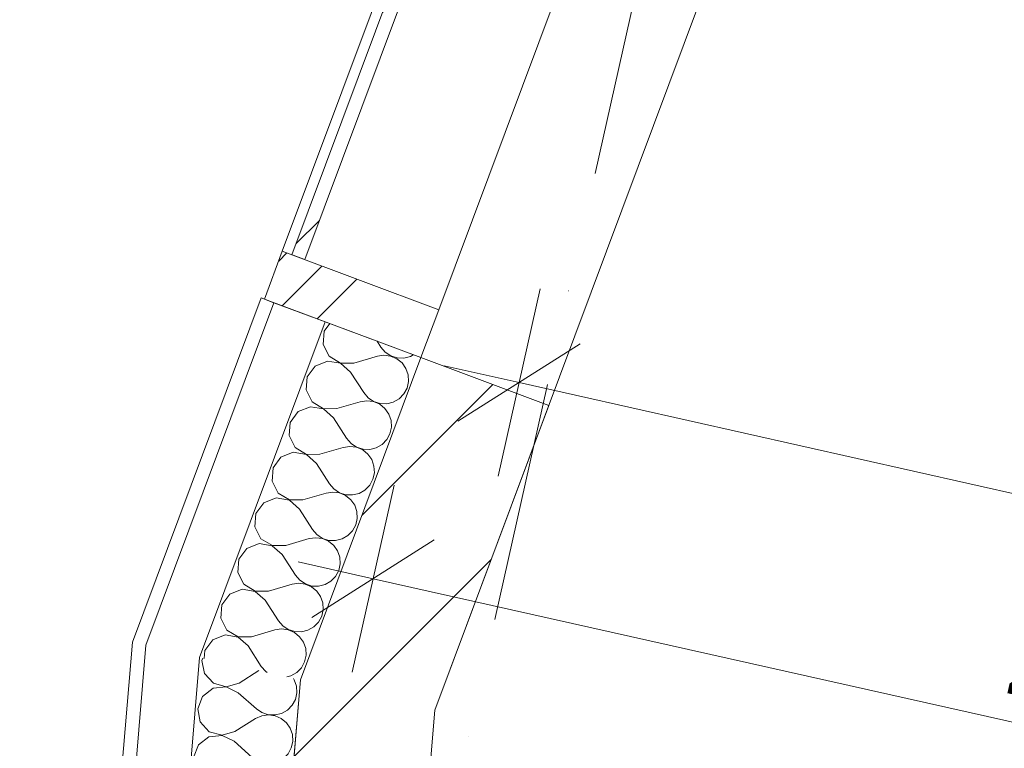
# Model space of a CAD drawing. Header units: millimetres. Extents: x -7213913 to -6937159, y 6128912 to 6404062.
# Tile 146 of 208: x -7200813 to -7199369, y 6189138 to 6190206. Entities that reach past the tile are written whole.
import ezdxf
from ezdxf.enums import TextEntityAlignment as Align

# ---------------------------------------------------------------- set-up
doc = ezdxf.new("R2010")
doc.units = ezdxf.units.MM
doc.header["$MEASUREMENT"] = 0
doc.set_wipeout_variables(frame=1)
doc.linetypes.add('Wipeout_Contour', pattern=[1000, 0, -1000])
doc.linetypes.add('Штрихпунктирная', pattern=[670.277762, 352.777767, -176.388884, 0, -141.111112])
for name, color, linetype in [('S - квартира_помещение.АР', 7, 'Continuous'), ('АР-Стены_внешние_.АР', 7, 'Continuous'), ('АР-Стены_Наружные ВИТРАЖ', 7, 'Continuous'), ('АР-Стены_Перегородки_межквартирные_200.АР', 7, 'Continuous'), ('АР-Чертеж-Оси_Осевые размеры.АР', 7, 'Continuous'), ('АР-Чертеж-Размеры.АР', 7, 'Continuous')]:
    doc.layers.add(name, color=color, linetype=linetype)
for name, color, linetype, lineweight in [('S - квартира_помещение.АР_Ном._пера__2', 8, 'Continuous', 15), ('АР-Стены_внешние_.АР_Ном._пера__1', 7, 'Continuous', 0), ('АР-Стены_Наружные ВИТРАЖ_Ном._пера__120', 7, 'Continuous', 0), ('АР-Стены_Перегородки_межквартирные_200.АР_Ном._пера__1', 7, 'Continuous', 15), ('АР-Чертеж-Оси_Осевые размеры.АР_Ном._пера__120', 7, 'Continuous', 0), ('АР-Чертеж-Размеры.АР_Ном._пера__1', 7, 'Continuous', 0), ('Паспорта Зон Archicad_Ном._пера__1', 7, 'Continuous', 0)]:
    doc.layers.add(name, color=color, linetype=linetype, lineweight=lineweight)
doc.styles.add('РЎР“Р•РќР•Р\xa0Р\x98Р\xa0_РЎРўР\x98Р›Р¬_1', font='txt')
doc.styles.add('РЎР“Р•РќР•Р\xa0Р\x98Р\xa0_РЎРўР\x98Р›Р¬_2', font='calibri.ttf')
doc.styles.add('РЎР“Р•РќР•Р\xa0Р\x98Р\xa0_РЎРўР\x98Р›Р¬_3', font='GOST_Common.ttf')
doc.styles.add('РЎР“Р•РќР•Р\xa0Р\x98Р\xa0_РЎРўР\x98Р›Р¬_7', font='isocpeur.ttf')
doc.dimstyles.new('СГЕНЕРИР_СТИЛЬ__3', dxfattribs={"dimtxt": 200, "dimasz": 142.5, "dimexe": 0.18, "dimexo": 0.0625, "dimgap": 0, "dimtad": 1, "dimdec": 0, "dimzin": 0, "dimdsep": 46, "dimtxsty": 'РЎР“Р•РќР•Р\xa0Р\x98Р\xa0_РЎРўР\x98Р›Р¬_3', "dimblk": 'ARROWHEAD_6', "dimblk1": 'ARROWHEAD_6', "dimblk2": 'ARROWHEAD_6', "dimcen": 0.09, "dimse1": 1, "dimse2": 1, "dimclrd": 7, "dimclre": 7, "dimclrt": 7, "dimazin": 0, "dimtfac": 1, "dimtdec": 4, "dimtmove": 0, "dimatfit": 3, "dimfxl": 1, "dimtolj": 1, "dimtzin": 0, "dimarcsym": 0})
pattern_1 = [(45, (-6566190.34, 6562677.8), (-176.776695, 176.776695), []), (45, (-6566225.7, 6562713.15), (-176.776695, 176.776695), []), (45, (-6566261.05, 6562748.5), (-176.776695, 176.776695), [])]
pattern_2 = [(45, (-6566190.34, 6562677.8), (-127.279217, 127.279217), [])]

# ---------------------------------------------------------------- blocks, each defined once
blk = doc.blocks.new('Жилая комната_1_40_1', base_point=(-7198213.2, 6189654.1))
at = {"layer": 'S - квартира_помещение.АР_Ном._пера__2', "color": 8, "linetype": 'Continuous', "lineweight": 15, "flags": 128}
blk.add_lwpolyline([(-7200213.5, 6189082.8), (-7197916.5, 6188566.9), (-7197938.4, 6188469.4), (-7196751.3, 6188202.7), (-7195775.1, 6187983.5), (-7195638.1, 6188593.3), (-7196136.6, 6188705.2), (-7196114.7, 6188802.8), (-7195616.2, 6188690.9), (-7194260.8, 6188386.4), (-7193614.4, 6191264.8), (-7194189.2, 6191393.9), (-7198979.5, 6192469.7), (-7199037.2, 6192315.4), (-7200204.2, 6189193.9)], close=True, dxfattribs=at)
at = {"layer": 'Паспорта Зон Archicad_Ном._пера__1', "color": 7, "lineweight": 0, "style": 'РЎР“Р•РќР•Р\xa0Р\x98Р\xa0_РЎРўР\x98Р›Р¬_1'}
blk.add_attdef('ROOM_NUMBER', text='', height=250, rotation=347.3417, dxfattribs=at).set_placement((-7197686.8, 6190710), align=Align.MIDDLE_CENTER)
at = {"layer": 'Паспорта Зон Archicad_Ном._пера__1', "color": 7, "lineweight": 0, "style": 'РЎР“Р•РќР•Р\xa0Р\x98Р\xa0_РЎРўР\x98Р›Р¬_2'}
blk.add_attdef('ROOM_AREA', text='', height=200, rotation=347.3417, dxfattribs=at).set_placement((-7196379, 6188283), align=Align.MIDDLE_RIGHT)
blk = doc.blocks.new('Навесная Стена_14_1', base_point=(-6566190.3, 6562677.8))
at = {"layer": 'АР-Стены_Наружные ВИТРАЖ_Ном._пера__120', "color": 7, "linetype": 'Continuous', "lineweight": 0, "flags": 128}
for points in [[(-7200427.7, 6189866.8), (-7199817.3, 6191499.4)], [(-7200198.2, 6189781), (-7199587.8, 6191413.6)]]:
    blk.add_lwpolyline(points, dxfattribs=at)
at = {"color": 254, "linetype": 'Wipeout_Contour', "lineweight": 0, "ltscale": 37982285.59662741}
blk.add_wipeout([(-7199803.3, 6191494.1), (-7200413.6, 6189861.5), (-7200394.9, 6189854.5), (-7199784.5, 6191487.1)], dxfattribs=at).dxf.layer = 'АР-Стены_Наружные ВИТРАЖ'
at = {"layer": 'АР-Стены_Наружные ВИТРАЖ', "linetype": 'Continuous', "lineweight": 0, "true_color": 0x000000}
h = blk.add_hatch(dxfattribs=at)
h.set_pattern_fill('АЛЮМИНИЙ_0001', color=18, style=0, pattern_type=2)
h.set_pattern_definition(pattern_1)
h.paths.add_polyline_path([(-7199803.3, 6191494.1), (-7200413.6, 6189861.5), (-7200394.9, 6189854.5), (-7199784.5, 6191487.1)])
at = {"layer": 'АР-Стены_Наружные ВИТРАЖ_Ном._пера__120', "color": 7, "linetype": 'Continuous', "lineweight": 0, "flags": 128}
blk.add_lwpolyline([(-7199803.3, 6191494.1), (-7199784.5, 6191487.1), (-7200394.9, 6189854.5), (-7200413.6, 6189861.5)], close=True, dxfattribs=at)
at = {"color": 254, "linetype": 'Wipeout_Contour', "lineweight": 0, "ltscale": 37980664.66471867}
blk.add_wipeout([(-7200453.9, 6189796.5), (-7200224.5, 6189710.8), (-7200198.2, 6189781), (-7200427.7, 6189866.8)], dxfattribs=at).dxf.layer = 'АР-Стены_Наружные ВИТРАЖ'
at = {"layer": 'АР-Стены_Наружные ВИТРАЖ', "linetype": 'Continuous', "lineweight": 0, "true_color": 0x000000}
h = blk.add_hatch(dxfattribs=at)
h.set_pattern_fill('АЛЮМИНИЙ_0001', color=18, style=0, pattern_type=2)
h.set_pattern_definition(pattern_1)
h.paths.add_polyline_path([(-7200453.9, 6189796.5), (-7200224.5, 6189710.8), (-7200198.2, 6189781), (-7200427.7, 6189866.8)])
at = {"layer": 'АР-Стены_Наружные ВИТРАЖ_Ном._пера__120', "color": 7, "linetype": 'Continuous', "lineweight": 0, "flags": 128}
blk.add_lwpolyline([(-7200453.9, 6189796.5), (-7200427.7, 6189866.8), (-7200198.2, 6189781), (-7200224.5, 6189710.8)], close=True, dxfattribs=at)
blk = doc.blocks.new('Стена_160_1', base_point=(-7200130.8, 6189675.7))
at = {"layer": 'АР-Стены_Перегородки_межквартирные_200.АР', "linetype": 'Continuous', "lineweight": 0, "true_color": 0x000000}
h = blk.add_hatch(dxfattribs=at)
h.set_pattern_fill('БЛОКИ_БЕТОННЫЕ_ЭФФЕКТИВН_78', color=18, style=0, pattern_type=2)
h.set_pattern_definition(pattern_2)
h.paths.add_polyline_path([(-7200224.5, 6189710.8), (-7200401.1, 6189238.1), (-7200204.2, 6189193.9), (-7200037.1, 6189640.7)])
at = {"layer": 'АР-Стены_Перегородки_межквартирные_200.АР_Ном._пера__1', "color": 7, "linetype": 'Continuous', "lineweight": 15, "flags": 128}
for points in [[(-7200224.5, 6189710.8), (-7200401.1, 6189238.1)], [(-7200037.1, 6189640.7), (-7200224.5, 6189710.8)], [(-7200204.2, 6189193.9), (-7200037.1, 6189640.7)]]:
    blk.add_lwpolyline(points, dxfattribs=at)
blk = doc.blocks.new('Стена_161_1', base_point=(-7200302.7, 6189216))
at = {"layer": 'АР-Стены_Перегородки_межквартирные_200.АР', "linetype": 'Continuous', "lineweight": 0, "true_color": 0x000000}
h = blk.add_hatch(dxfattribs=at)
h.set_pattern_fill('БЛОКИ_БЕТОННЫЕ_ЭФФЕКТИВН_78', color=18, style=0, pattern_type=2)
h.set_pattern_definition(pattern_2)
h.paths.add_polyline_path([(-7200401.1, 6189238.1), (-7200410.5, 6189127.1), (-7200213.5, 6189082.8), (-7200204.2, 6189193.9)])
at = {"layer": 'АР-Стены_Перегородки_межквартирные_200.АР_Ном._пера__1', "color": 7, "linetype": 'Continuous', "lineweight": 15, "flags": 128}
for points in [[(-7200401.1, 6189238.1), (-7200410.5, 6189127.1)], [(-7200213.5, 6189082.8), (-7200204.2, 6189193.9)], [(-7200410.5, 6189127.1), (-7200213.5, 6189082.8)]]:
    blk.add_lwpolyline(points, dxfattribs=at)
blk = doc.blocks.new('*X696', base_point=(-6566190.3, 6562677.8))
at = {"layer": 'АР-Стены_внешние_.АР_Ном._пера__1', "color": 7, "linetype": 'Continuous', "lineweight": 0}
for p, q in [((-7200366.2, 6189749.7), (-7200367.8, 6189730.3)), ((-7200358.1, 6189760.7), (-7200366.2, 6189749.7)), ((-7200367.8, 6189730.3), (-7200358.9, 6189712.9)), ((-7200288.8, 6189734.8), (-7200283.4, 6189726.4)), ((-7200283.4, 6189726.4), (-7200277, 6189718.9)), ((-7200358.9, 6189712.9), (-7200342.2, 6189702.8)), ((-7200322.7, 6189702.9), (-7200288.4, 6189713)), ((-7200278.7, 6189714.5), (-7200288.4, 6189713)), ((-7200268.9, 6189713.2), (-7200278.7, 6189714.5)), ((-7200277, 6189718.9), (-7200268.8, 6189713.5)), ((-7200259.9, 6189709.3), (-7200268.9, 6189713.2)), ((-7200268.8, 6189713.5), (-7200259.4, 6189710.5)), ((-7200252.2, 6189703.1), (-7200259.9, 6189709.3)), ((-7200259.4, 6189710.5), (-7200249.6, 6189710.1)), ((-7200249.6, 6189710.1), (-7200240, 6189712.5)), ((-7200240, 6189712.5), (-7200235.7, 6189715)), ((-7200379.7, 6189698.5), (-7200391.2, 6189682.8)), ((-7200361.5, 6189705.8), (-7200379.7, 6189698.5)), ((-7200342.3, 6189702.5), (-7200361.5, 6189705.8)), ((-7200327.7, 6189689.6), (-7200342.3, 6189702.5)), ((-7200342.2, 6189702.8), (-7200322.7, 6189702.9)), ((-7200246.6, 6189695), (-7200252.2, 6189703.1)), ((-7200243.3, 6189685.7), (-7200246.6, 6189695)), ((-7200391.2, 6189682.8), (-7200392.8, 6189663.4)), ((-7200327.7, 6189689.6), (-7200308.4, 6189659.5)), ((-7200242.8, 6189675.9), (-7200243.3, 6189685.7)), ((-7200392.8, 6189663.4), (-7200383.9, 6189646)), ((-7200249.6, 6189657.6), (-7200244.9, 6189666.2)), ((-7200244.9, 6189666.2), (-7200242.8, 6189675.9)), ((-7200308.4, 6189659.5), (-7200302, 6189652)), ((-7200302, 6189652), (-7200293.8, 6189646.5)), ((-7200265, 6189645.6), (-7200256.5, 6189650.5)), ((-7200256.5, 6189650.5), (-7200249.6, 6189657.6)), ((-7200386.6, 6189638.9), (-7200404.7, 6189631.6)), ((-7200367.3, 6189635.6), (-7200386.6, 6189638.9)), ((-7200383.9, 6189646), (-7200367.2, 6189635.9)), ((-7200352.7, 6189622.7), (-7200367.3, 6189635.6)), ((-7200367.2, 6189635.9), (-7200347.7, 6189636)), ((-7200347.7, 6189636), (-7200313.4, 6189646.1)), ((-7200303.7, 6189647.6), (-7200313.4, 6189646.1)), ((-7200293.9, 6189646.3), (-7200303.7, 6189647.6)), ((-7200284.9, 6189642.4), (-7200293.9, 6189646.3)), ((-7200293.8, 6189646.5), (-7200284.4, 6189643.5)), ((-7200277.2, 6189636.2), (-7200284.9, 6189642.4)), ((-7200284.4, 6189643.5), (-7200274.6, 6189643.2)), ((-7200271.6, 6189628.1), (-7200277.2, 6189636.2)), ((-7200274.6, 6189643.2), (-7200265, 6189645.6)), ((-7200404.7, 6189631.6), (-7200416.2, 6189615.9)), ((-7200352.7, 6189622.7), (-7200333.5, 6189592.6)), ((-7200268.3, 6189618.8), (-7200271.6, 6189628.1)), ((-7200416.2, 6189615.9), (-7200417.8, 6189596.4)), ((-7200269.9, 6189599.3), (-7200267.8, 6189608.9)), ((-7200267.8, 6189608.9), (-7200268.3, 6189618.8)), ((-7200417.8, 6189596.4), (-7200408.9, 6189579.1)), ((-7200333.5, 6189592.6), (-7200327, 6189585.1)), ((-7200274.6, 6189590.7), (-7200269.9, 6189599.3)), ((-7200408.9, 6189579.1), (-7200392.2, 6189569)), ((-7200372.7, 6189569.1), (-7200338.5, 6189579.2)), ((-7200328.7, 6189580.6), (-7200338.5, 6189579.2)), ((-7200318.9, 6189579.4), (-7200328.7, 6189580.6)), ((-7200327, 6189585.1), (-7200318.8, 6189579.6)), ((-7200309.9, 6189575.5), (-7200318.9, 6189579.4)), ((-7200318.8, 6189579.6), (-7200309.4, 6189576.6)), ((-7200309.4, 6189576.6), (-7200299.6, 6189576.3)), ((-7200299.6, 6189576.3), (-7200290, 6189578.7)), ((-7200290, 6189578.7), (-7200281.5, 6189583.6)), ((-7200281.5, 6189583.6), (-7200274.6, 6189590.7)), ((-7200429.7, 6189564.7), (-7200441.3, 6189549)), ((-7200411.6, 6189572), (-7200429.7, 6189564.7)), ((-7200392.3, 6189568.7), (-7200411.6, 6189572)), ((-7200377.7, 6189555.8), (-7200392.3, 6189568.7)), ((-7200392.2, 6189569), (-7200372.7, 6189569.1)), ((-7200302.2, 6189569.3), (-7200309.9, 6189575.5)), ((-7200296.6, 6189561.2), (-7200302.2, 6189569.3)), ((-7200441.3, 6189549), (-7200442.8, 6189529.5)), ((-7200377.7, 6189555.8), (-7200358.5, 6189525.7)), ((-7200293.4, 6189551.9), (-7200296.6, 6189561.2)), ((-7200292.8, 6189542), (-7200293.4, 6189551.9)), ((-7200294.9, 6189532.4), (-7200292.8, 6189542)), ((-7200442.8, 6189529.5), (-7200433.9, 6189512.2)), ((-7200358.5, 6189525.7), (-7200352.1, 6189518.2)), ((-7200306.5, 6189516.7), (-7200299.6, 6189523.8)), ((-7200299.6, 6189523.8), (-7200294.9, 6189532.4)), ((-7200436.6, 6189505.1), (-7200454.7, 6189497.8)), ((-7200417.4, 6189501.8), (-7200436.6, 6189505.1)), ((-7200433.9, 6189512.2), (-7200417.3, 6189502.1)), ((-7200397.7, 6189502.2), (-7200363.5, 6189512.3)), ((-7200353.7, 6189513.7), (-7200363.5, 6189512.3)), ((-7200343.9, 6189512.5), (-7200353.7, 6189513.7)), ((-7200352.1, 6189518.2), (-7200343.8, 6189512.7)), ((-7200334.9, 6189508.6), (-7200343.9, 6189512.5)), ((-7200343.8, 6189512.7), (-7200334.5, 6189509.7)), ((-7200327.3, 6189502.4), (-7200334.9, 6189508.6)), ((-7200334.5, 6189509.7), (-7200324.6, 6189509.4)), ((-7200324.6, 6189509.4), (-7200315.1, 6189511.8)), ((-7200315.1, 6189511.8), (-7200306.5, 6189516.7)), ((-7200454.7, 6189497.8), (-7200466.3, 6189482.1)), ((-7200402.7, 6189488.8), (-7200417.4, 6189501.8)), ((-7200417.3, 6189502.1), (-7200397.7, 6189502.2)), ((-7200321.6, 6189494.3), (-7200327.3, 6189502.4)), ((-7200318.4, 6189485), (-7200321.6, 6189494.3)), ((-7200466.3, 6189482.1), (-7200467.8, 6189462.6)), ((-7200402.7, 6189488.8), (-7200383.5, 6189458.8)), ((-7200317.8, 6189475.1), (-7200318.4, 6189485)), ((-7200467.8, 6189462.6), (-7200459, 6189445.3)), ((-7200324.6, 6189456.9), (-7200319.9, 6189465.5)), ((-7200319.9, 6189465.5), (-7200317.8, 6189475.1)), ((-7200378.7, 6189446.8), (-7200388.5, 6189445.4)), ((-7200383.5, 6189458.8), (-7200377.1, 6189451.3)), ((-7200369, 6189445.6), (-7200378.7, 6189446.8)), ((-7200377.1, 6189451.3), (-7200368.9, 6189445.8)), ((-7200340.1, 6189444.9), (-7200331.5, 6189449.8)), ((-7200331.5, 6189449.8), (-7200324.6, 6189456.9)), ((-7200461.6, 6189438.2), (-7200479.7, 6189430.9)), ((-7200442.4, 6189434.9), (-7200461.6, 6189438.2)), ((-7200459, 6189445.3), (-7200442.3, 6189435.1)), ((-7200427.7, 6189421.9), (-7200442.4, 6189434.9)), ((-7200442.3, 6189435.1), (-7200422.7, 6189435.3)), ((-7200422.7, 6189435.3), (-7200388.5, 6189445.4)), ((-7200359.9, 6189441.7), (-7200369, 6189445.6)), ((-7200368.9, 6189445.8), (-7200359.5, 6189442.8)), ((-7200352.3, 6189435.4), (-7200359.9, 6189441.7)), ((-7200359.5, 6189442.8), (-7200349.6, 6189442.5)), ((-7200346.6, 6189427.4), (-7200352.3, 6189435.4)), ((-7200349.6, 6189442.5), (-7200340.1, 6189444.9)), ((-7200479.7, 6189430.9), (-7200491.3, 6189415.2)), ((-7200427.7, 6189421.9), (-7200408.5, 6189391.9)), ((-7200343.4, 6189418.1), (-7200346.6, 6189427.4)), ((-7200342.8, 6189408.2), (-7200343.4, 6189418.1)), ((-7200491.3, 6189415.2), (-7200492.9, 6189395.7)), ((-7200345, 6189398.6), (-7200342.8, 6189408.2)), ((-7200492.9, 6189395.7), (-7200484, 6189378.4)), ((-7200408.5, 6189391.9), (-7200402.1, 6189384.4)), ((-7200356.5, 6189382.9), (-7200349.7, 6189389.9)), ((-7200349.7, 6189389.9), (-7200345, 6189398.6)), ((-7200484, 6189378.4), (-7200467.3, 6189368.2)), ((-7200447.8, 6189368.4), (-7200413.5, 6189378.5)), ((-7200403.7, 6189379.9), (-7200413.5, 6189378.5)), ((-7200394, 6189378.7), (-7200403.7, 6189379.9)), ((-7200402.1, 6189384.4), (-7200393.9, 6189378.9)), ((-7200384.9, 6189374.8), (-7200394, 6189378.7)), ((-7200393.9, 6189378.9), (-7200384.5, 6189375.9)), ((-7200377.3, 6189368.5), (-7200384.9, 6189374.8)), ((-7200384.5, 6189375.9), (-7200374.6, 6189375.6)), ((-7200374.6, 6189375.6), (-7200365.1, 6189378)), ((-7200365.1, 6189378), (-7200356.5, 6189382.9)), ((-7200504.7, 6189364), (-7200516.3, 6189348.3)), ((-7200486.6, 6189371.3), (-7200504.7, 6189364)), ((-7200467.4, 6189368), (-7200486.6, 6189371.3)), ((-7200452.8, 6189355), (-7200467.4, 6189368)), ((-7200467.3, 6189368.2), (-7200447.8, 6189368.4)), ((-7200371.6, 6189360.5), (-7200377.3, 6189368.5)), ((-7200368.4, 6189351.2), (-7200371.6, 6189360.5)), ((-7200516.3, 6189348.3), (-7200517.9, 6189328.8)), ((-7200452.8, 6189355), (-7200433.5, 6189325)), ((-7200367.8, 6189341.3), (-7200368.4, 6189351.2)), ((-7200374.7, 6189323), (-7200370, 6189331.7)), ((-7200370, 6189331.7), (-7200367.8, 6189341.3)), ((-7200517.9, 6189328.8), (-7200509, 6189311.4)), ((-7200433.5, 6189325), (-7200427.1, 6189317.5)), ((-7200427.1, 6189317.5), (-7200418.9, 6189312)), ((-7200381.5, 6189316), (-7200374.7, 6189323)), ((-7200511.6, 6189304.4), (-7200529.7, 6189297.1)), ((-7200492.4, 6189301.1), (-7200511.6, 6189304.4)), ((-7200509, 6189311.4), (-7200492.3, 6189301.3)), ((-7200472.8, 6189301.5), (-7200438.5, 6189311.6)), ((-7200428.8, 6189313), (-7200438.5, 6189311.6)), ((-7200419, 6189311.7), (-7200428.8, 6189313)), ((-7200409.9, 6189307.9), (-7200419, 6189311.7)), ((-7200418.9, 6189312), (-7200409.5, 6189309)), ((-7200402.3, 6189301.6), (-7200409.9, 6189307.9)), ((-7200409.5, 6189309), (-7200399.7, 6189308.7)), ((-7200399.7, 6189308.7), (-7200390.1, 6189311.1)), ((-7200390.1, 6189311.1), (-7200381.5, 6189316)), ((-7200529.7, 6189297.1), (-7200541.3, 6189281.4)), ((-7200477.8, 6189288.1), (-7200492.4, 6189301.1)), ((-7200492.3, 6189301.3), (-7200472.8, 6189301.5)), ((-7200477.8, 6189288.1), (-7200458.5, 6189258.1)), ((-7200396.6, 6189293.6), (-7200402.3, 6189301.6)), ((-7200393.4, 6189284.3), (-7200396.6, 6189293.6)), ((-7200541.3, 6189281.4), (-7200542.2, 6189269.8)), ((-7200395, 6189264.8), (-7200392.8, 6189274.4)), ((-7200392.8, 6189274.4), (-7200393.4, 6189284.3)), ((-7200399.7, 6189256.1), (-7200395, 6189264.8)), ((-7200458.5, 6189258.1), (-7200452.1, 6189250.6)), ((-7200452.1, 6189250.6), (-7200449.9, 6189249.1)), ((-7200415.1, 6189244.2), (-7200406.6, 6189249.1)), ((-7200406.6, 6189249.1), (-7200399.7, 6189256.1)), ((-7200421.2, 6189242.7), (-7200415.1, 6189244.2))]:
    blk.add_line(p, q, dxfattribs=at)
blk = doc.blocks.new('Стена_332_1', base_point=(-7200224.5, 6189710.8))
at = {"layer": 'АР-Стены_внешние_.АР_Ном._пера__1', "color": 7, "linetype": 'Continuous', "lineweight": 0}
for p, q in [((-7200439.9, 6189791.3), (-7200627.7, 6189289)), ((-7200365, 6189763.3), (-7200548.9, 6189271.3))]:
    blk.add_line(p, q, dxfattribs=at)
at = {"layer": 'АР-Стены_внешние_.АР_Ном._пера__1', "color": 7, "linetype": 'Continuous', "lineweight": 0, "flags": 128}
for points in [[(-7200458.6, 6189798.3), (-7200647.4, 6189293.4)], [(-7200458.6, 6189798.3), (-7200439.9, 6189791.3)], [(-7200439.9, 6189791.3), (-7200365, 6189763.3)], [(-7200365, 6189763.3), (-7200224.5, 6189710.8)], [(-7200401.1, 6189238.1), (-7200224.5, 6189710.8)]]:
    blk.add_lwpolyline(points, dxfattribs=at)
at = {"layer": 'АР-Стены_внешние_.АР', "color": 7, "lineweight": 0}
blk.add_blockref('*X696', (-6566190.3, 6562677.8), dxfattribs=at)
blk = doc.blocks.new('*X698', base_point=(-6566190.3, 6562677.8))
at = {"layer": 'АР-Стены_внешние_.АР_Ном._пера__1', "color": 7, "linetype": 'Continuous', "lineweight": 0}
for p, q in [((-7200544.4, 6189270.3), (-7200545.7, 6189266.9)), ((-7200545.7, 6189266.9), (-7200541.9, 6189247.7)), ((-7200541.9, 6189247.7), (-7200528.7, 6189233.4)), ((-7200491.1, 6189233.6), (-7200462.1, 6189251.8)), ((-7200528.7, 6189233.4), (-7200509.9, 6189228.2)), ((-7200509.9, 6189228.2), (-7200491.1, 6189233.6)), ((-7200410.1, 6189238.5), (-7200411.4, 6189240.5)), ((-7200406.8, 6189229.1), (-7200410.1, 6189238.5)), ((-7200529.3, 6189225.9), (-7200544.8, 6189214)), ((-7200509.9, 6189227.9), (-7200529.3, 6189225.9)), ((-7200492.3, 6189219.4), (-7200509.9, 6189227.9)), ((-7200492.3, 6189219.4), (-7200465.7, 6189195.6)), ((-7200408.5, 6189209.7), (-7200406.3, 6189219.3)), ((-7200406.3, 6189219.3), (-7200406.8, 6189229.1)), ((-7200544.8, 6189214), (-7200551.7, 6189195.7)), ((-7200413.2, 6189201), (-7200408.5, 6189209.7)), ((-7200551.7, 6189195.7), (-7200547.9, 6189176.6)), ((-7200465.7, 6189195.6), (-7200457.5, 6189190.2)), ((-7200448.1, 6189186.8), (-7200457.9, 6189185.4)), ((-7200457.5, 6189190.2), (-7200448.1, 6189187.1)), ((-7200448.1, 6189187.1), (-7200438.2, 6189186.8)), ((-7200438.3, 6189185.5), (-7200448.1, 6189186.8)), ((-7200438.2, 6189186.8), (-7200428.7, 6189189.1)), ((-7200428.7, 6189189.1), (-7200420.1, 6189194)), ((-7200420.1, 6189194), (-7200413.2, 6189201)), ((-7200547.9, 6189176.6), (-7200534.7, 6189162.2)), ((-7200497.1, 6189162.4), (-7200466.9, 6189181.4)), ((-7200457.9, 6189185.4), (-7200466.9, 6189181.4)), ((-7200429.3, 6189181.6), (-7200438.3, 6189185.5)), ((-7200421.7, 6189175.4), (-7200429.3, 6189181.6)), ((-7200416.1, 6189167.3), (-7200421.7, 6189175.4)), ((-7200534.7, 6189162.2), (-7200515.9, 6189157)), ((-7200515.9, 6189157), (-7200497.1, 6189162.4)), ((-7200412.9, 6189158), (-7200416.1, 6189167.3)), ((-7200412.3, 6189148.1), (-7200412.9, 6189158)), ((-7200535.3, 6189154.7), (-7200550.8, 6189142.8)), ((-7200515.9, 6189156.7), (-7200535.3, 6189154.7)), ((-7200498.3, 6189148.2), (-7200515.9, 6189156.7)), ((-7200498.3, 6189148.2), (-7200471.7, 6189124.5)), ((-7200414.5, 6189138.5), (-7200412.3, 6189148.1)), ((-7200550.8, 6189142.8), (-7200557.7, 6189124.5)), ((-7200426.1, 6189122.8), (-7200419.2, 6189129.9)), ((-7200419.2, 6189129.9), (-7200414.5, 6189138.5)), ((-7200557.7, 6189124.5), (-7200553.9, 6189105.4)), ((-7200471.7, 6189124.5), (-7200463.5, 6189119)), ((-7200454.1, 6189115.7), (-7200463.9, 6189114.2)), ((-7200463.5, 6189119), (-7200454.1, 6189116)), ((-7200454.1, 6189116), (-7200444.2, 6189115.6)), ((-7200444.3, 6189114.4), (-7200454.1, 6189115.7)), ((-7200444.2, 6189115.6), (-7200434.7, 6189118)), ((-7200434.7, 6189118), (-7200426.1, 6189122.8)), ((-7200553.9, 6189105.4), (-7200540.7, 6189091.1)), ((-7200503.1, 6189091.3), (-7200472.9, 6189110.2)), ((-7200463.9, 6189114.2), (-7200472.9, 6189110.2)), ((-7200435.3, 6189110.4), (-7200444.3, 6189114.4)), ((-7200427.7, 6189104.2), (-7200435.3, 6189110.4)), ((-7200422.1, 6189096.1), (-7200427.7, 6189104.2)), ((-7200540.7, 6189091.1), (-7200521.9, 6189085.8)), ((-7200521.9, 6189085.8), (-7200503.1, 6189091.3)), ((-7200418.9, 6189086.8), (-7200422.1, 6189096.1)), ((-7200418.3, 6189077), (-7200418.9, 6189086.8)), ((-7200556.8, 6189071.6), (-7200563.7, 6189053.4)), ((-7200541.3, 6189083.5), (-7200556.8, 6189071.6)), ((-7200521.9, 6189085.5), (-7200541.3, 6189083.5)), ((-7200504.3, 6189077), (-7200521.9, 6189085.5)), ((-7200504.3, 6189077), (-7200477.7, 6189053.3)), ((-7200420.5, 6189067.3), (-7200418.3, 6189077)), ((-7200432.1, 6189051.7), (-7200425.2, 6189058.7)), ((-7200425.2, 6189058.7), (-7200420.5, 6189067.3)), ((-7200563.7, 6189053.4), (-7200559.9, 6189034.2)), ((-7200469.9, 6189043.1), (-7200478.9, 6189039)), ((-7200477.7, 6189053.3), (-7200469.5, 6189047.8)), ((-7200460.1, 6189044.5), (-7200469.9, 6189043.1)), ((-7200469.5, 6189047.8), (-7200460.1, 6189044.8)), ((-7200460.1, 6189044.8), (-7200450.2, 6189044.4)), ((-7200450.3, 6189043.2), (-7200460.1, 6189044.5)), ((-7200441.3, 6189039.3), (-7200450.3, 6189043.2)), ((-7200450.2, 6189044.4), (-7200440.7, 6189046.8)), ((-7200440.7, 6189046.8), (-7200432.1, 6189051.7)), ((-7200559.9, 6189034.2), (-7200546.7, 6189019.9)), ((-7200509.1, 6189020.1), (-7200478.9, 6189039)), ((-7200433.7, 6189033), (-7200441.3, 6189039.3)), ((-7200428.1, 6189024.9), (-7200433.7, 6189033)), ((-7200527.9, 6189014.4), (-7200547.3, 6189012.4)), ((-7200546.7, 6189019.9), (-7200527.9, 6189014.7)), ((-7200527.9, 6189014.7), (-7200509.1, 6189020.1)), ((-7200510.3, 6189005.9), (-7200527.9, 6189014.4)), ((-7200424.9, 6189015.6), (-7200428.1, 6189024.9)), ((-7200424.3, 6189005.8), (-7200424.9, 6189015.6)), ((-7200562.8, 6189000.5), (-7200569.7, 6188982.2)), ((-7200547.3, 6189012.4), (-7200562.8, 6189000.5)), ((-7200510.3, 6189005.9), (-7200483.7, 6188982.1)), ((-7200426.5, 6188996.2), (-7200424.3, 6189005.8)), ((-7200438.1, 6188980.5), (-7200431.2, 6188987.5)), ((-7200431.2, 6188987.5), (-7200426.5, 6188996.2)), ((-7200569.7, 6188982.2), (-7200565.9, 6188963)), ((-7200475.9, 6188971.9), (-7200484.9, 6188967.9)), ((-7200483.7, 6188982.1), (-7200475.5, 6188976.6)), ((-7200466.1, 6188973.3), (-7200475.9, 6188971.9)), ((-7200475.5, 6188976.6), (-7200466.1, 6188973.6)), ((-7200466.1, 6188973.6), (-7200456.2, 6188973.2)), ((-7200456.3, 6188972), (-7200466.1, 6188973.3)), ((-7200447.3, 6188968.1), (-7200456.3, 6188972)), ((-7200456.2, 6188973.2), (-7200446.7, 6188975.6)), ((-7200446.7, 6188975.6), (-7200438.1, 6188980.5)), ((-7200565.9, 6188963), (-7200552.7, 6188948.7)), ((-7200515.1, 6188948.9), (-7200484.9, 6188967.9)), ((-7200439.7, 6188961.8), (-7200447.3, 6188968.1)), ((-7200434.1, 6188953.8), (-7200439.7, 6188961.8)), ((-7200533.9, 6188943.2), (-7200553.3, 6188941.2)), ((-7200552.7, 6188948.7), (-7200533.9, 6188943.5)), ((-7200533.9, 6188943.5), (-7200515.1, 6188948.9)), ((-7200516.3, 6188934.7), (-7200533.9, 6188943.2)), ((-7200430.9, 6188944.4), (-7200434.1, 6188953.8)), ((-7200430.3, 6188934.6), (-7200430.9, 6188944.4)), ((-7200568.8, 6188929.3), (-7200575.7, 6188911)), ((-7200553.3, 6188941.2), (-7200568.8, 6188929.3)), ((-7200516.3, 6188934.7), (-7200489.7, 6188910.9)), ((-7200432.5, 6188925), (-7200430.3, 6188934.6)), ((-7200444.1, 6188909.3), (-7200437.2, 6188916.3)), ((-7200437.2, 6188916.3), (-7200432.5, 6188925)), ((-7200575.7, 6188911), (-7200571.9, 6188891.9)), ((-7200481.9, 6188900.7), (-7200490.9, 6188896.7)), ((-7200489.7, 6188910.9), (-7200481.5, 6188905.5)), ((-7200472.1, 6188902.1), (-7200481.9, 6188900.7)), ((-7200481.5, 6188905.5), (-7200472.1, 6188902.4)), ((-7200472.1, 6188902.4), (-7200462.2, 6188902.1)), ((-7200462.4, 6188900.8), (-7200472.1, 6188902.1)), ((-7200453.3, 6188896.9), (-7200462.4, 6188900.8)), ((-7200462.2, 6188902.1), (-7200452.7, 6188904.4)), ((-7200452.7, 6188904.4), (-7200444.1, 6188909.3)), ((-7200571.9, 6188891.9), (-7200558.7, 6188877.5)), ((-7200521.1, 6188877.7), (-7200490.9, 6188896.7)), ((-7200445.7, 6188890.7), (-7200453.3, 6188896.9)), ((-7200440.1, 6188882.6), (-7200445.7, 6188890.7)), ((-7200559.3, 6188870), (-7200574.8, 6188858.1)), ((-7200539.9, 6188872), (-7200559.3, 6188870)), ((-7200558.7, 6188877.5), (-7200539.9, 6188872.3)), ((-7200539.9, 6188872.3), (-7200521.1, 6188877.7)), ((-7200522.3, 6188863.5), (-7200539.9, 6188872)), ((-7200436.9, 6188873.3), (-7200440.1, 6188882.6)), ((-7200436.3, 6188863.4), (-7200436.9, 6188873.3)), ((-7200574.8, 6188858.1), (-7200581.7, 6188839.8)), ((-7200522.3, 6188863.5), (-7200495.7, 6188839.8)), ((-7200438.5, 6188853.8), (-7200436.3, 6188863.4)), ((-7200450.1, 6188838.1), (-7200443.2, 6188845.2)), ((-7200443.2, 6188845.2), (-7200438.5, 6188853.8)), ((-7200581.7, 6188839.8), (-7200577.9, 6188820.7)), ((-7200487.9, 6188829.5), (-7200496.9, 6188825.5)), ((-7200495.7, 6188839.8), (-7200487.5, 6188834.3)), ((-7200478.1, 6188831), (-7200487.9, 6188829.5)), ((-7200487.5, 6188834.3), (-7200478.1, 6188831.2)), ((-7200478.1, 6188831.2), (-7200468.2, 6188830.9)), ((-7200468.4, 6188829.7), (-7200478.1, 6188831)), ((-7200459.3, 6188825.7), (-7200468.4, 6188829.7)), ((-7200468.2, 6188830.9), (-7200458.7, 6188833.3)), ((-7200458.7, 6188833.3), (-7200450.1, 6188838.1)), ((-7200577.9, 6188820.7), (-7200564.7, 6188806.3)), ((-7200527.1, 6188806.6), (-7200496.9, 6188825.5)), ((-7200451.7, 6188819.5), (-7200459.3, 6188825.7)), ((-7200446.1, 6188811.4), (-7200451.7, 6188819.5)), ((-7200442.9, 6188802.1), (-7200446.1, 6188811.4)), ((-7200565.3, 6188798.8), (-7200580.8, 6188786.9)), ((-7200545.9, 6188800.8), (-7200565.3, 6188798.8)), ((-7200564.7, 6188806.3), (-7200545.9, 6188801.1)), ((-7200545.9, 6188801.1), (-7200527.1, 6188806.6)), ((-7200528.3, 6188792.3), (-7200545.9, 6188800.8)), ((-7200442.3, 6188792.2), (-7200442.9, 6188802.1)), ((-7200580.8, 6188786.9), (-7200587.7, 6188768.7)), ((-7200528.3, 6188792.3), (-7200501.7, 6188768.6)), ((-7200449.2, 6188774), (-7200444.5, 6188782.6)), ((-7200444.5, 6188782.6), (-7200442.3, 6188792.2)), ((-7200587.7, 6188768.7), (-7200583.9, 6188749.5)), ((-7200501.7, 6188768.6), (-7200493.5, 6188763.1)), ((-7200456.1, 6188767), (-7200449.2, 6188774)), ((-7200522.7, 6188741.9), (-7200502.9, 6188754.3)), ((-7200493.9, 6188758.4), (-7200502.9, 6188754.3)), ((-7200484.1, 6188759.8), (-7200493.9, 6188758.4)), ((-7200493.5, 6188763.1), (-7200484.1, 6188760.1)), ((-7200484.1, 6188760.1), (-7200474.3, 6188759.7)), ((-7200474.4, 6188758.5), (-7200484.1, 6188759.8)), ((-7200465.3, 6188754.6), (-7200474.4, 6188758.5)), ((-7200474.3, 6188759.7), (-7200464.7, 6188762.1)), ((-7200457.7, 6188748.3), (-7200465.3, 6188754.6)), ((-7200464.7, 6188762.1), (-7200456.1, 6188767)), ((-7200583.9, 6188749.5), (-7200581.5, 6188746.9)), ((-7200452.1, 6188740.2), (-7200457.7, 6188748.3)), ((-7200450.5, 6188735.8), (-7200452.1, 6188740.2))]:
    blk.add_line(p, q, dxfattribs=at)
blk = doc.blocks.new('Стена_333_1', base_point=(-7200401.1, 6189238.1))
at = {"layer": 'АР-Стены_внешние_.АР_Ном._пера__1', "color": 7, "linetype": 'Continuous', "lineweight": 0}
for p, q in [((-7200627.7, 6189289), (-7200672.7, 6188754.6)), ((-7200548.9, 6189271.3), (-7200593, 6188747.8))]:
    blk.add_line(p, q, dxfattribs=at)
at = {"layer": 'АР-Стены_внешние_.АР_Ном._пера__1', "color": 7, "linetype": 'Continuous', "lineweight": 0, "flags": 128}
for points in [[(-7200647.4, 6189293.4), (-7200692.7, 6188756.2)], [(-7200443.5, 6188735.2), (-7200401.1, 6189238.1)], [(-7200692.7, 6188756.2), (-7200672.7, 6188754.6)], [(-7200672.7, 6188754.6), (-7200593, 6188747.8)], [(-7200593, 6188747.8), (-7200443.5, 6188735.2)]]:
    blk.add_lwpolyline(points, dxfattribs=at)
at = {"layer": 'АР-Стены_внешние_.АР', "color": 7, "lineweight": 0}
blk.add_blockref('*X698', (-6566190.3, 6562677.8), dxfattribs=at)
blk = doc.blocks.new('Стандартный Маркер Сетки[182]_1', base_point=(-7196881.6, 6203728.6))
at = {"layer": 'АР-Чертеж-Оси_Осевые размеры.АР_Ном._пера__120', "color": 7, "linetype": 'Штрихпунктирная', "lineweight": 0}
blk.add_line((-7197100.8, 6202752.9), (-7211872.8, 6136980.9), dxfattribs=at)
at = {"layer": 'АР-Чертеж-Оси_Осевые размеры.АР_Ном._пера__120', "color": 7, "lineweight": 0, "style": 'РЎР“Р•РќР•Р\xa0Р\x98Р\xa0_РЎРўР\x98Р›Р¬_7'}
blk.add_attdef('AC_MarkerText_1', text='', height=350, rotation=347.3417, dxfattribs=at).set_placement((-7212163.2, 6135688.1), align=Align.TOP_CENTER)
blk = doc.blocks.new('*D922', base_point=(-6566190.3, 6562677.8))
at = {"layer": 'АР-Чертеж-Размеры.АР_Ном._пера__1', "color": 7, "linetype": 'Continuous', "lineweight": 0, "transparency": 16777216}
for p, q in [((-7200325.5, 6189249.4), (-7200263.9, 6189523.8)), ((-7200205.1, 6189443.4), (-7200384.3, 6189329.9)), ((-7200404.5, 6189411.3), (-7200294.7, 6189386.6)), ((-7200294.7, 6189386.6), (-7197855.5, 6188838.8)), ((-7197886.3, 6188701.6), (-7197824.7, 6188976)), ((-7197945.1, 6188782.1), (-7197765.9, 6188895.5)), ((-7197855.5, 6188838.8), (-7197745.7, 6188814.1))]:
    blk.add_line(p, q, dxfattribs=at)
at = {"layer": 'АР-Чертеж-Размеры.АР_Ном._пера__1', "color": 7, "lineweight": 0, "transparency": 16777216, "insert": (-7199376.5, 6189221.4), "char_height": 200, "attachment_point": 7, "rotation": 347.3417, "style": 'РЎР“Р•РќР•Р\xa0Р\x98Р\xa0_РЎРўР\x98Р›Р¬_3'}
blk.add_mtext('\\A1;{\\pql;\\fGOST Common|b0|i0|c204|p0;\\W1.000000;2\xa0500}', dxfattribs=at)
blk = doc.blocks.new('ARROWHEAD_6')
at = {"color": 0, "linetype": 'Continuous', "lineweight": 0}
for p, q in [((-0.5, -0.5), (0.5, 0.5)), ((0, 0), (-1, 0))]:
    blk.add_line(p, q, dxfattribs=at)
blk = doc.blocks.new('*D1134', base_point=(-6566190.3, 6562677.8))
at = {"layer": 'АР-Чертеж-Размеры.АР_Ном._пера__1', "color": 7, "linetype": 'Continuous', "lineweight": 0, "transparency": 16777216}
for p, q in [((-7200049.9, 6189811.5), (-7200111.5, 6189537.1)), ((-7199991.1, 6189731), (-7200170.3, 6189617.5)), ((-7200080.7, 6189674.3), (-7200190.5, 6189698.9)), ((-7196118.8, 6188784.5), (-7200080.7, 6189674.3)), ((-7196088, 6188921.7), (-7196149.6, 6188647.3)), ((-7196208.4, 6188727.7), (-7196029.2, 6188841.2)), ((-7196009, 6188759.8), (-7196118.8, 6188784.5))]:
    blk.add_line(p, q, dxfattribs=at)
at = {"layer": 'АР-Чертеж-Размеры.АР_Ном._пера__1', "color": 7, "lineweight": 0, "transparency": 16777216, "insert": (-7198391.3, 6189335.9), "char_height": 200, "attachment_point": 7, "rotation": 347.3417, "style": 'РЎР“Р•РќР•Р\xa0Р\x98Р\xa0_РЎРўР\x98Р›Р¬_3'}
blk.add_mtext('\\A1;{\\pql;\\fGOST Common|b0|i0|c204|p0;\\W1.000000;4\xa0061}', dxfattribs=at)

msp = doc.modelspace()

# ---------------------------------------------------------------- linework, layer by layer
at = {"layer": 'S - квартира_помещение.АР', "color": 254, "linetype": 'Continuous', "lineweight": 0, "true_color": 0xffe1c4, "flags": 128}
msp.add_lwpolyline([(-7200213.5, 6189082.8), (-7197916.5, 6188566.9), (-7197938.4, 6188469.4), (-7196751.3, 6188202.7), (-7195775.1, 6187983.5), (-7195638.1, 6188593.3), (-7196136.6, 6188705.2), (-7196114.7, 6188802.8), (-7195616.2, 6188690.9), (-7194260.8, 6188386.4), (-7193614.4, 6191264.8), (-7194189.2, 6191393.9), (-7198979.5, 6192469.7), (-7199037.2, 6192315.4), (-7200204.2, 6189193.9)], close=True, dxfattribs=at)

# ---------------------------------------------------------------- block references
at = {"layer": 'S - квартира_помещение.АР', "color": 7, "linetype": 'Continuous', "lineweight": 0}
msp.add_blockref('Жилая комната_1_40_1', (-7198213.2, 6189654.1), dxfattribs=at)
at = {"layer": 'АР-Стены_внешние_.АР', "color": 7, "lineweight": 0}
msp.add_blockref('Стена_333_1', (-7200401.1, 6189238.1), dxfattribs=at)
at = {"layer": 'АР-Стены_Перегородки_межквартирные_200.АР', "color": 7, "lineweight": 0}
msp.add_blockref('Стена_161_1', (-7200302.7, 6189216), dxfattribs=at)

# ---------------------------------------------------------------- next in the draw order: block references
at = {"layer": 'АР-Стены_Наружные ВИТРАЖ', "linetype": 'Continuous', "lineweight": 0}
msp.add_blockref('Навесная Стена_14_1', (-6566190.3, 6562677.8), dxfattribs=at)

# ---------------------------------------------------------------- next in the draw order: block references
at = {"layer": 'АР-Стены_внешние_.АР', "color": 7, "lineweight": 0}
msp.add_blockref('Стена_332_1', (-7200224.5, 6189710.8), dxfattribs=at)
at = {"layer": 'АР-Стены_Перегородки_межквартирные_200.АР', "color": 7, "lineweight": 0}
msp.add_blockref('Стена_160_1', (-7200130.8, 6189675.7), dxfattribs=at)
at = {"layer": 'АР-Чертеж-Оси_Осевые размеры.АР', "color": 8, "linetype": 'Continuous', "lineweight": 15}
msp.add_blockref('Стандартный Маркер Сетки[182]_1', (-7196881.6, 6203728.6), dxfattribs=at)

# ---------------------------------------------------------------- next in the draw order: dimensions: what is measured, and where the dimension line sits
at = {"layer": 'АР-Чертеж-Размеры.АР', "color": 7, "linetype": 'Continuous', "lineweight": 0}
for base, p1, p2, angle, picture, middle in [((-7200080.7, 6189674.3), (-7196114.7, 6188802.8), (-7200213.5, 6189082.8), 167.3417, '*D1134', (-7198034.7, 6189358.2)), ((-7197855.5, 6188838.8), (-7200355.8, 6189114.8), (-7197916.5, 6188566.9), 347.3417, '*D922', (-7199019.9, 6189243.8))]:
    dim = msp.add_linear_dim(base=base, p1=p1, p2=p2, angle=angle, dimstyle='СГЕНЕРИР_СТИЛЬ__3', dxfattribs=at)
    dim.commit()
    dim.dimension.update_dxf_attribs({"geometry": picture, "text_midpoint": middle, "dimtype": 160, "text_rotation": 347.3417})

doc.saveas('drawing.dxf')
